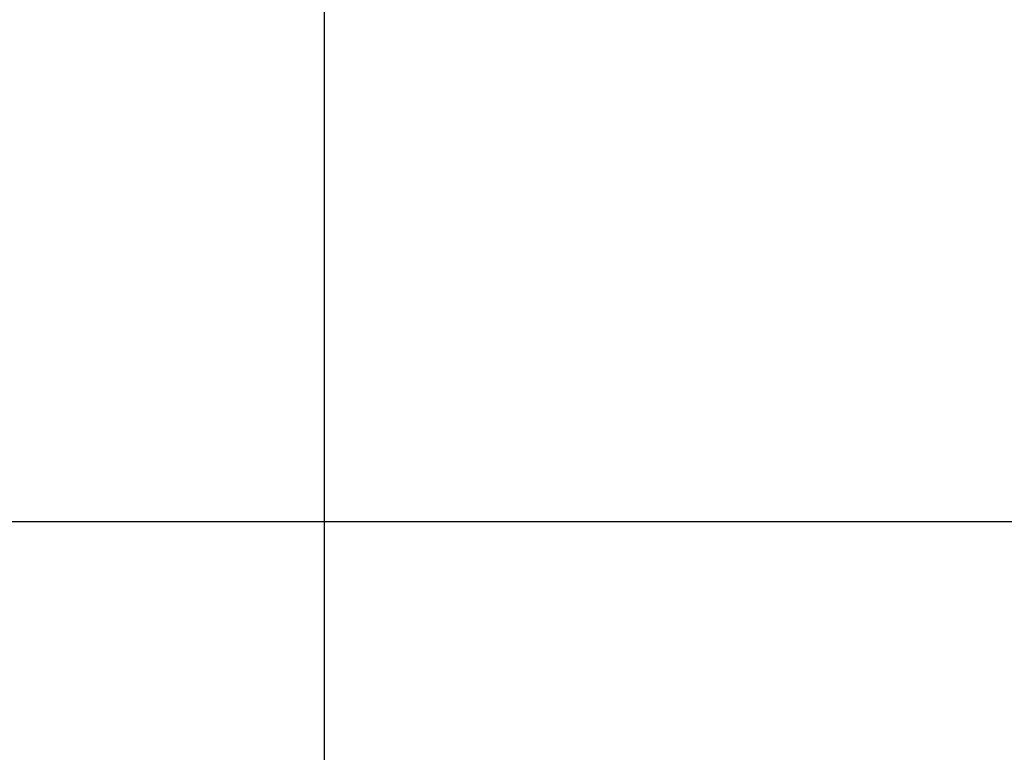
# Model space of a CAD drawing. Header units: millimetres. Extents: x -825 to -161, y -739 to 200.
# Tile 114 of 256: x -504.7911 to -504.7568, y -43.0292 to -43.0036. Entities that reach past the tile are written whole.
import ezdxf

# ---------------------------------------------------------------- set-up
doc = ezdxf.new("R2010")
doc.units = ezdxf.units.MM
doc.header["$MEASUREMENT"] = 0
doc.layers.add('Default', color=7, linetype='Continuous', true_color=0x000000)

# ---------------------------------------------------------------- blocks, each defined once
blk = doc.blocks.new('M3X10MM')
at = {"layer": 'Default', "extrusion": (-7.98303e-16, 1, -8.38761e-48)}
blk.add_arc((0, 0), 3.5, 0, 180, dxfattribs=at)
at = {"layer": 'Default', "extrusion": (-7.98303e-16, 1, 1.53695e-47)}
blk.add_arc((0, 0), 3.5, 180, 0, dxfattribs=at)
at = {"layer": 'Default', "extrusion": (4.49733e-17, 1, 0)}
blk.add_arc((0, 0, -1.031371), 2.468629, 0, 180, dxfattribs=at)
at = {"layer": 'Default', "extrusion": (-4.49733e-17, 1, 0)}
blk.add_arc((0, 0, -1.031371), 2.468629, 180, 0, dxfattribs=at)
at = {"layer": 'Default', "extrusion": (1.11022e-16, 1, 2.44249e-15)}
blk.add_arc((0, 0, -2.162742), 2, 180, 0, dxfattribs=at)
at = {"layer": 'Default', "extrusion": (-1.11022e-16, 1, -2.44249e-15)}
blk.add_arc((0, 0, -2.162742), 2, 0, 180, dxfattribs=at)
at = {"layer": 'Default', "extrusion": (0, 1, 0)}
for centre, start, end in [((0, 0, -5.081371), 180, 0), ((0, 0, -5.081371), 0, 180), ((0, 0, -8), 180, 360), ((0, 0, -8), 360, 180)]:
    blk.add_arc(centre, 2, start, end, dxfattribs=at)
at = {"layer": 'Default'}
for points, degree in [([(0, -3.0734), (0.93768, -2.155876, 0.148838), (1.746286, -1.136045, 0.277188), (2.4003, 0, 0.381)], 3), ([(2.4003, 0, -0.381), (1.746294, -1.136032, -0.277189), (0.937673, -2.155883, -0.148837), (0, -3.0734)], 3), ([(1.20015, -1.7526, 0.190499), (1.20015, -1.7526, -0.000003), (1.20015, -1.7526, -0.190505)], 2)]:
    blk.add_open_spline(points, degree=degree, dxfattribs=at)
for points, knots in [([(2.4003, 0), (2.049692, -0.609018), (1.322943, -1.670302), (0.433024, -2.649684), (0, -3.0734)], [0.010016, 0.010016, 0.010016, 0.010016, 0.549743, 0.9905091, 0.9905091, 0.9905091, 0.9905091]), ([(1.6383, 0, 0.381), (1.390988, -0.629397, 0.323486), (1.126548, -1.186296, 0.261977), (0.576762, -2.199774, 0.134118), (0.291769, -2.655114, 0.067853), (0, -3.0734)], [-1, -1, -1, -1, -0.499973, -0.499973, 0, 0, 0, 0]), ([(0, -3.0734), (0.291774, -2.655106, -0.067854), (0.576772, -2.199758, -0.13412), (1.126558, -1.186274, -0.26198), (1.390993, -0.629386, -0.323487), (1.6383, 0, -0.381)], [0, 0, 0, 0, 0.499981, 0.499981, 1, 1, 1, 1])]:
    blk.add_open_spline(points, degree=3, knots=knots, dxfattribs=at)
blk = doc.blocks.new('M_COVER_ASM')
at = {"layer": 'Default', "rotation": 180}
blk.add_blockref('M3X10MM', (133.550939, 12.220803, 32.04294), dxfattribs=at)

msp = doc.modelspace()

# ---------------------------------------------------------------- block references
at = {"layer": 'Default', "extrusion": (0, -1, 0), "xscale": 1.342608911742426, "yscale": 1.342608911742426, "zscale": 1.342608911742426, "rotation": 359.9998767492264}
msp.add_blockref('M_COVER_ASM', (-682.475903, 20.483796), dxfattribs=at)

doc.saveas('drawing.dxf')
